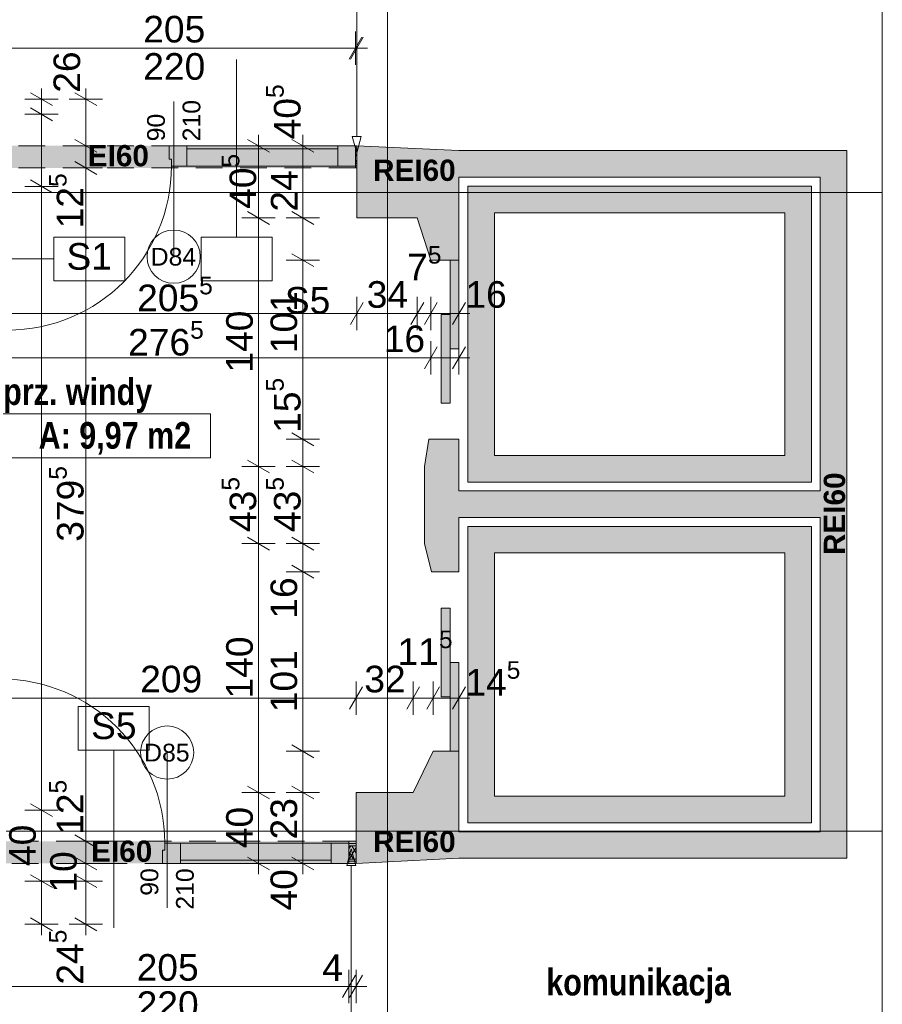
# Paper-space layout 'A-36 RZUT - PIĘTRO 6' of a CAD drawing. Header units: millimetres. Extents: x 0 to 800, y 0 to 500.
# Tile 12 of 17: x 448 to 545, y 167 to 278. Entities that reach past the tile are written whole.
import ezdxf
from ezdxf.xclip import XClip

# ---------------------------------------------------------------- set-up
doc = ezdxf.new("R2010")
doc.units = ezdxf.units.MM
doc.header["$MEASUREMENT"] = 0
doc.header["$XCLIPFRAME"] = 0
for name, pattern in [('ACAD_ISO03W100', [300, 120, -180]), ('DASHDOTX2', [1000, 500, -250, 0, -250]), ('Przer. długie kreski', [2.5, 1.5, -1]), ('PRZERYWANA_DU_A', [550, 350.0000000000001, -199.9999999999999])]:
    doc.linetypes.add(name, pattern=pattern)
for name, color, linetype, lineweight in [('0_Nr_pióra__2', 8, 'Continuous', 13), ('A_linie przekroju_Nr_pióra__1', 7, 'Continuous', 20), ('A_strefy_Nr_pióra__1', 7, 'Continuous', 20), ('A_winda_Nr_pióra__1', 7, 'Continuous', 20), ('A_wymiary_Nr_pióra__1', 7, 'Continuous', 20), ('A_wymiary_Nr_pióra__2', 8, 'Continuous', 13), ('A_ściany proj_Nr_pióra__1', 7, 'Continuous', 20), ('A_ściany_Nr_pióra__1', 7, 'Continuous', 20), ('Drzwi Archicad_Nr_pióra__1', 7, 'Continuous', 20), ('Drzwi Archicad_Nr_pióra__3', 252, 'Continuous', 13), ('Znaczniki drzwi Archicada_Nr_pióra__3', 252, 'Continuous', 13)]:
    doc.layers.add(name, color=color, linetype=linetype, lineweight=lineweight)
for name, color, linetype, lineweight, true_color in [('A_opis ścian_Nr_pióra__19', 7, 'Continuous', 5, 0x191919), ('A_opis_Nr_pióra__255', 7, 'Continuous', 15, 0x242424), ('A_osie_Nr_pióra__16', 7, 'Continuous', 5, 0x0f0f0f), ('A_ppoż proj_Nr_pióra__8', 7, 'Continuous', 13, 0x4c4c4c), ('A_ściany proj_Nr_pióra__21', 7, 'Continuous', 5, 0xb0b0b0)]:
    doc.layers.add(name, color=color, linetype=linetype, lineweight=lineweight, true_color=true_color)
for name, color, linetype in [('A_podrys', 7, 'Continuous'), ('A_ppoż', 7, 'Continuous'), ('A_winda', 7, 'Continuous'), ('A_ściany', 7, 'Continuous'), ('A_ściany proj', 7, 'Continuous')]:
    doc.layers.add(name, color=color, linetype=linetype)
doc.styles.add('STYL_AUTOMATYCZNY_1', font='arial.ttf')
doc.styles.add('STYL_AUTOMATYCZNY_3', font='arial.ttf')
doc.styles.add('STYL_AUTOMATYCZNY_4', font='arial.ttf')
doc.styles.add('STYL_AUTOMATYCZNY_5', font='arial.ttf')
doc.styles.add('STYL_AUTOMATYCZNY_6', font='ARIALN.TTF')
pattern_1 = [(0, (-3193.413088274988, -631.4009495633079), (0, 2), [0, -2])]
pattern_2 = [(60.00000000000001, (-3193.413088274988, -631.4009495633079), (-0.5196152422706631, 0.2999999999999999), []), (120, (-3193.413088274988, -631.4009495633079), (0.519615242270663, 0.3000000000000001), [])]

# ---------------------------------------------------------------- blocks, each defined once
blk = doc.blocks.new('Rysunek_1_1', base_point=(-3193.413088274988, -631.4009495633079))
at = {"layer": 'A_ppoż', "linetype": 'Continuous', "lineweight": 0, "true_color": 0x121212}
for points in [[(444.5922157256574, 263.9987939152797), (444.5922157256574, 261.4987939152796), (485.7295795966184, 261.4987939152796), (485.7295795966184, 263.9987939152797)], [(443.8495795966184, 183.1072903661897), (485.6495795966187, 183.1072903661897), (485.6495795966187, 185.6072903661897), (443.8495795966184, 185.6072903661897)]]:
    blk.add_hatch(color=250, dxfattribs=at).paths.add_polyline_path(points)
at = {"layer": 'A_winda', "linetype": 'Continuous', "lineweight": 0, "true_color": 0xfdfdfd}
h = blk.add_hatch(color=7, dxfattribs=at)
h.paths.add_polyline_path([(498.2495795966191, 259.448718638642), (498.2495795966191, 226.0997186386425), (536.9695795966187, 226.0997186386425), (536.9695795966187, 259.448718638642)])
h.paths.add_polyline_path([(533.9695795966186, 256.448718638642), (533.9695795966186, 229.0997186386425), (501.2495795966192, 229.0997186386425), (501.2495795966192, 256.448718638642)], flags=0)
for points in [[(496.2495798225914, 241.0954338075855), (497.2495798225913, 241.0954338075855), (497.2495798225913, 251.0954338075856), (496.2495798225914, 251.0954338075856)], [(495.249579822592, 234.976559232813), (496.2495798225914, 234.976559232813), (496.2495798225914, 244.9765592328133), (495.249579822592, 244.9765592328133)], [(495.249579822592, 211.8694646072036), (495.249579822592, 201.8694646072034), (496.2495798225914, 201.8694646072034), (496.2495798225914, 211.8694646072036)], [(496.2495798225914, 205.7505900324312), (496.2495798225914, 195.750590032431), (497.2495798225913, 195.750590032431), (497.2495798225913, 205.7505900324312)]]:
    blk.add_hatch(color=7, dxfattribs=at).paths.add_polyline_path(points)
h = blk.add_hatch(color=7, dxfattribs=at)
h.paths.add_polyline_path([(536.9695795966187, 221.0997186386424), (498.2495795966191, 221.0997186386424), (498.2495795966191, 187.684718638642), (536.9695795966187, 187.684718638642)])
h.paths.add_polyline_path([(533.9695795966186, 218.0997186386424), (533.9695795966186, 190.684718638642), (501.2495795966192, 190.684718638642), (501.2495795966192, 218.0997186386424)], flags=0)
at = {"layer": 'A_ściany', "linetype": 'Continuous', "lineweight": 0, "true_color": 0x000000}
for points in [[(485.7295793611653, 263.9987939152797), (485.7295793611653, 255.8587934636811), (492.5495794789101, 255.8587934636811), (494.0695798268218, 251.0954342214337), (497.2495792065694, 251.0954342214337), (497.2495804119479, 263.4487182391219)], [(540.9695795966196, 263.4487186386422), (497.2495798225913, 263.4487186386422), (497.2495798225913, 260.4487186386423), (540.9695795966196, 260.4487186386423)], [(540.9695795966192, 183.6847186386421), (540.9695795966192, 260.4487186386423), (537.969579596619, 260.4487186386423), (537.969579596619, 186.684718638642)], [(493.3679854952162, 227.855026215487), (493.3679854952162, 219.1550260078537), (494.1515317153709, 215.990591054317), (497.2495801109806, 215.990591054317), (497.2495793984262, 230.9259626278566), (493.8696843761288, 230.9259626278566), (493.8695796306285, 230.9154339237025)], [(497.2495798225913, 222.0997186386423), (537.969579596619, 222.0997186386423), (537.969579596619, 225.0997186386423), (497.2495798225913, 225.0997186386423)], [(485.6495795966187, 183.1072903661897), (497.2495801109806, 183.684718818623), (497.2495801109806, 195.750590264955), (494.3515307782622, 195.7505895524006), (492.0895794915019, 191.1072906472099), (485.6495795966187, 191.1072906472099)], [(497.2495798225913, 183.6847186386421), (540.9695795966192, 183.6847186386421), (537.969579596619, 186.684718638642), (497.2495798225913, 186.684718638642)]]:
    blk.add_hatch(color=18, dxfattribs=at).paths.add_polyline_path(points)
at = {"layer": 'A_ściany proj', "linetype": 'Continuous', "lineweight": 13}
h = blk.add_hatch(dxfattribs=at)
h.set_pattern_fill('gypsum_0001', color=8, style=0, pattern_type=2)
h.set_pattern_definition(pattern_1)
h.paths.add_polyline_path([(485.7295795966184, 263.9987937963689), (485.5922159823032, 263.9987937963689), (485.5922159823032, 263.748794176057), (485.7295795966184, 263.748794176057)])
h = blk.add_hatch(dxfattribs=at)
h.set_pattern_fill('gypsum_0001', color=8, style=0, pattern_type=2)
h.set_pattern_definition(pattern_1)
h.paths.add_polyline_path([(485.7295795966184, 263.748794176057), (485.5922159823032, 263.748794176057), (485.5922159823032, 263.49879394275), (485.7295795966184, 263.49879394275)])
h = blk.add_hatch(dxfattribs=at)
h.set_pattern_fill('batt_insulation_0001', color=8, style=0, pattern_type=2)
h.set_pattern_definition(pattern_2)
h.paths.add_polyline_path([(485.7295795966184, 263.49879394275), (485.5922159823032, 263.49879394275), (485.5922159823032, 261.9987937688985), (485.7295795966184, 261.9987937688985)])
h = blk.add_hatch(dxfattribs=at)
h.set_pattern_fill('gypsum_0001', color=8, style=0, pattern_type=2)
h.set_pattern_definition(pattern_1)
h.paths.add_polyline_path([(485.5922159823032, 261.9987937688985), (485.5922159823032, 261.7487941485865), (485.7295795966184, 261.7487941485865), (485.7295795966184, 261.9987937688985)])
h = blk.add_hatch(dxfattribs=at)
h.set_pattern_fill('gypsum_0001', color=8, style=0, pattern_type=2)
h.set_pattern_definition(pattern_1)
h.paths.add_polyline_path([(485.5922159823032, 261.4987939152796), (485.7295795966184, 261.4987939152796), (485.7295795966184, 261.7487941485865), (485.5922159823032, 261.7487941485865)])
h = blk.add_hatch(dxfattribs=at)
h.set_pattern_fill('gypsum_0001', color=8, style=0, pattern_type=2)
h.set_pattern_definition(pattern_1)
h.paths.add_polyline_path([(484.8495795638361, 185.6072902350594), (484.8495795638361, 185.3572904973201), (485.6495795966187, 185.3572904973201), (485.6495795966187, 185.6072902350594)])
h = blk.add_hatch(dxfattribs=at)
h.set_pattern_fill('gypsum_0001', color=8, style=0, pattern_type=2)
h.set_pattern_definition(pattern_1)
h.paths.add_polyline_path([(485.6495795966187, 185.3572904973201), (484.8495795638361, 185.3572904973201), (484.8495795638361, 185.1072901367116), (485.6495795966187, 185.1072901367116)])
h = blk.add_hatch(dxfattribs=at)
h.set_pattern_fill('batt_insulation_0001', color=8, style=0, pattern_type=2)
h.set_pattern_definition(pattern_2)
h.paths.add_polyline_path([(485.6495795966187, 185.1072901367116), (484.8495795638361, 185.1072901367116), (484.8495795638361, 183.6072904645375), (485.6495795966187, 183.6072904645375)])
h = blk.add_hatch(dxfattribs=at)
h.set_pattern_fill('gypsum_0001', color=8, style=0, pattern_type=2)
h.set_pattern_definition(pattern_1)
h.paths.add_polyline_path([(485.6495795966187, 183.6072904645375), (484.8495795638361, 183.6072904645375), (484.8495795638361, 183.357290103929), (485.6495795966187, 183.357290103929)])
h = blk.add_hatch(dxfattribs=at)
h.set_pattern_fill('gypsum_0001', color=8, style=0, pattern_type=2)
h.set_pattern_definition(pattern_1)
h.paths.add_polyline_path([(484.8495795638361, 183.1072903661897), (485.6495795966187, 183.1072903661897), (485.6495795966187, 183.357290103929), (484.8495795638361, 183.357290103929)])
at = {"layer": '0_Nr_pióra__2', "color": 8, "linetype": 'PRZERYWANA_DU_A', "lineweight": 13, "ltscale": 2, "flags": 128}
blk.add_lwpolyline([(544.9695795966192, 126.7487186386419), (544.9695795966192, 316.7487186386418)], dxfattribs=at)
at = {"layer": 'A_linie przekroju_Nr_pióra__1', "color": 7, "linetype": 'ACAD_ISO03W100', "lineweight": 20, "ltscale": 2}
blk.add_line((83.03712578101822, 202.4141219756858), (544.9695824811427, 202.4141219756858), dxfattribs=at)
at = {"layer": 'A_opis ścian_Nr_pióra__19', "color": 250, "linetype": 'Continuous', "lineweight": 5, "ltscale": 2, "true_color": 0x191919}
for p, q in [((472.1842323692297, 253.7143533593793), (472.1842323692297, 273.7143596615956)), ((459.5685905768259, 253.7143906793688), (451.5685880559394, 253.7143906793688)), ((451.5685880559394, 253.7143906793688), (451.5685880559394, 248.7641851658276)), ((459.5685905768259, 248.7641851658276), (459.5685905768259, 253.7143906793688)), ((476.1841365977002, 253.7143533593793), (468.1841340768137, 253.7143533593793)), ((468.1841340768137, 253.7143533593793), (468.1841340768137, 248.7643493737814)), ((476.1841365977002, 248.7643493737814), (476.1841365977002, 253.7143533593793)), ((451.5685880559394, 251.2392916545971), (431.5685892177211, 251.2392916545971)), ((451.5685880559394, 248.7641851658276), (459.5685905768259, 248.7641851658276)), ((468.1841340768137, 248.7643493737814), (476.1841365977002, 248.7643493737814)), ((462.3413613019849, 200.8106483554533), (454.3413662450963, 200.8106483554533)), ((454.3413662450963, 200.8106483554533), (454.3413662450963, 195.8606518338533)), ((462.3413613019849, 195.8606518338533), (462.3413613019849, 200.8106483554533)), ((454.3413662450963, 195.8606518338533), (462.3413613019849, 195.8606518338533)), ((458.3414645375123, 195.8606443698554), (458.3414645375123, 175.8606455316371))]:
    blk.add_line(p, q, dxfattribs=at)
at = {"layer": 'A_opis_Nr_pióra__255', "color": 250, "linetype": 'Continuous', "lineweight": 15, "ltscale": 2, "true_color": 0x242424}
for p, q in [((485.7295822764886, 265.0589434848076), (485.7295822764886, 292.2577518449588)), ((485.2295765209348, 265.0589434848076), (486.2295805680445, 265.0589434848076)), ((485.7295822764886, 263.1929216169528), (485.2295765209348, 265.0589434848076)), ((485.7295822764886, 263.1929216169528), (486.2295805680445, 265.0589434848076)), ((485.1106974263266, 184.7429971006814), (484.6106991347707, 182.8769677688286)), ((485.1106974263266, 184.7429971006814), (485.6106957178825, 182.8769677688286)), ((485.6106957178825, 182.8769677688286), (484.6106991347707, 182.8769677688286)), ((485.1106974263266, 182.8769677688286), (485.1106974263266, 146.3115660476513))]:
    blk.add_line(p, q, dxfattribs=at)
at = {"layer": 'A_osie_Nr_pióra__16', "color": 250, "linetype": 'DASHDOTX2', "lineweight": 5, "ltscale": 2, "true_color": 0x0f0f0f}
for p, q in [((489.1811289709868, 425.6646741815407), (489.1811289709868, 126.748717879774)), ((544.9695777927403, 258.7487136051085), (96.57179472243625, 258.7487136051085)), ((544.9695777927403, 186.7487257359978), (96.57179472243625, 186.7487257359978))]:
    blk.add_line(p, q, dxfattribs=at)
at = {"layer": 'A_strefy_Nr_pióra__1', "color": 7, "linetype": 'Continuous', "lineweight": 20, "ltscale": 2}
for p, q in [((445.8683179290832, 233.783918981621), (469.2417154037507, 233.783918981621)), ((469.2417154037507, 233.783918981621), (469.2417154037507, 228.842744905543)), ((445.8683179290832, 228.842744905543), (469.2417154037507, 228.842744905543))]:
    blk.add_line(p, q, dxfattribs=at)
at = {"layer": 'A_winda_Nr_pióra__1', "color": 7, "linetype": 'PRZERYWANA_DU_A', "lineweight": 20, "ltscale": 2, "flags": 128}
for points in [[(498.2495795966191, 259.448718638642), (536.9695795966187, 259.448718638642), (536.9695795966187, 226.0997186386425), (498.2495795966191, 226.0997186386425)], [(533.9695795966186, 256.448718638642), (533.9695795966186, 229.0997186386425), (501.2495795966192, 229.0997186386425), (501.2495795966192, 256.448718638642)], [(536.9695795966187, 221.0997186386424), (498.2495795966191, 221.0997186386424), (498.2495795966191, 187.684718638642), (536.9695795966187, 187.684718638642)], [(533.9695795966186, 218.0997186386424), (533.9695795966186, 190.684718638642), (501.2495795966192, 190.684718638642), (501.2495795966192, 218.0997186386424)]]:
    blk.add_lwpolyline(points, close=True, dxfattribs=at)
at = {"layer": 'A_winda_Nr_pióra__1', "color": 7, "linetype": 'Continuous', "lineweight": 20, "ltscale": 2, "flags": 128}
for points in [[(496.2495798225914, 241.0954338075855), (496.2495798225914, 251.0954338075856), (497.2495798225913, 251.0954338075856), (497.2495798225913, 241.0954338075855)], [(495.249579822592, 234.976559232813), (495.249579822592, 244.9765592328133), (496.2495798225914, 244.9765592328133), (496.2495798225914, 234.976559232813)], [(495.249579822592, 211.8694646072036), (495.249579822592, 201.8694646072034), (496.2495798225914, 201.8694646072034), (496.2495798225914, 211.8694646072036)], [(496.2495798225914, 205.7505900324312), (496.2495798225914, 195.750590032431), (497.2495798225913, 195.750590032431), (497.2495798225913, 205.7505900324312)]]:
    blk.add_lwpolyline(points, close=True, dxfattribs=at)
at = {"layer": 'A_wymiary_Nr_pióra__1', "color": 7, "linetype": 'Continuous', "lineweight": 20, "ltscale": 2}
for p, q in [((484.8705283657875, 273.7487910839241), (486.3139013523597, 276.2487974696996)), ((486.4512687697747, 276.2487974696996), (485.0078957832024, 273.7487910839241)), ((451.4395803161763, 268.5270303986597), (448.9395813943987, 269.970403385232)), ((456.4395781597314, 268.5270303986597), (453.9395792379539, 269.970403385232)), ((448.9395813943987, 268.2662681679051), (451.4395803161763, 266.8228951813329)), ((453.9395792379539, 264.720481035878), (456.4395781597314, 263.2771080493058)), ((475.8995866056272, 263.2771080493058), (473.3995876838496, 264.720481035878)), ((480.8995844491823, 263.2771080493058), (478.3995855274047, 264.720481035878)), ((453.9395792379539, 262.2204821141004), (456.4395781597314, 260.7771091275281)), ((448.9395813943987, 260.1462669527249), (451.4395803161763, 258.7028939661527)), ((473.3995876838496, 256.5804837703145), (475.8995866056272, 255.1371033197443)), ((478.3995855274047, 256.5804837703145), (480.8995844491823, 255.1371033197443)), ((478.3995855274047, 251.8171245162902), (480.8995844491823, 250.37374406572)), ((486.4512687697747, 246.345431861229), (485.0078957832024, 243.8454329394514)), ((493.271265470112, 246.345431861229), (491.8278924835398, 243.8454329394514)), ((494.791263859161, 246.345431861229), (493.3478908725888, 243.8454329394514)), ((496.5278898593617, 243.8454329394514), (497.9712703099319, 246.345431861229)), ((494.791263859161, 241.3454340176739), (493.3478908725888, 238.8454350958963)), ((496.5278898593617, 238.8454350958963), (497.9712703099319, 241.3454340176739)), ((478.3995855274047, 231.6371239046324), (480.8995844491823, 230.1937434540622)), ((473.3995876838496, 228.5767130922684), (475.8995866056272, 227.1333401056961)), ((478.3995855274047, 228.5767130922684), (480.8995844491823, 227.1333401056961)), ((473.3995876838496, 219.8767144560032), (475.8995866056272, 218.4333414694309)), ((478.3995855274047, 219.8767144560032), (480.8995844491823, 218.4333414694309)), ((478.3995855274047, 216.7122779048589), (480.8995844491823, 215.2689049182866)), ((486.3712696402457, 203.0005928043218), (484.9278891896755, 200.5005938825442)), ((492.8112667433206, 203.0005928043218), (491.3678937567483, 200.5005938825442)), ((495.0732163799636, 203.0005928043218), (493.6298433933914, 200.5005938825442)), ((496.5278898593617, 200.5005938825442), (497.9712703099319, 203.0005928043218)), ((478.3995855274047, 196.4722742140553), (480.8995844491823, 195.028901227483)), ((473.3995876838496, 191.8289808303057), (475.8995866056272, 190.3856003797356)), ((478.3995855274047, 191.8289808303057), (480.8995844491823, 190.3856003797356)), ((448.9395813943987, 189.8262707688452), (451.4395803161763, 188.3828977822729)), ((453.9395792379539, 186.3289772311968), (456.4395781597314, 184.8856042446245)), ((453.9395792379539, 183.8289783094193), (456.4395781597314, 182.385605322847)), ((473.3995876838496, 183.8289783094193), (475.8995866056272, 182.385605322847)), ((478.3995855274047, 183.8289783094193), (480.8995844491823, 182.385605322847)), ((448.9395813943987, 181.8262682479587), (451.4395803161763, 180.3828952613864)), ((453.9395792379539, 181.8262682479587), (456.4395781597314, 180.3828952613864)), ((448.9395813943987, 176.970407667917), (451.4395803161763, 175.5270346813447)), ((453.9395792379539, 176.970407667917), (456.4395781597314, 175.5270346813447)), ((484.1278904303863, 167.9987269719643), (485.5712634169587, 170.4987258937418)), ((486.3712696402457, 170.4987258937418), (484.9278891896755, 167.9987269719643))]:
    blk.add_line(p, q, dxfattribs=at)
at = {"layer": 'A_wymiary_Nr_pióra__2', "color": 8, "linetype": 'Continuous', "lineweight": 13, "ltscale": 2}
for p, q in [((485.5922148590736, 273.1237932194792), (485.5922148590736, 276.8737953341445)), ((485.7295822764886, 273.1237932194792), (485.7295822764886, 276.8737953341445)), ((444.5922131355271, 274.9987942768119), (485.5922148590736, 274.9987942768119)), ((485.5922148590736, 274.9987942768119), (485.7295822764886, 274.9987942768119)), ((485.7295822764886, 274.9987942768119), (486.9520806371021, 274.9987942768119)), ((450.1895771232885, 269.2487168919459), (450.1895771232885, 270.4712152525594)), ((455.1895824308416, 269.2487168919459), (455.1895824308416, 270.4712152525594)), ((452.0645781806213, 269.2487168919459), (448.3145760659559, 269.2487168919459)), ((450.1895771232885, 267.5445816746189), (450.1895771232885, 269.2487168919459)), ((457.0645760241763, 269.2487168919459), (453.3145813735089, 269.2487168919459)), ((455.1895824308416, 263.9987945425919), (455.1895824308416, 269.2487168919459)), ((452.0645781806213, 267.5445816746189), (448.3145760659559, 267.5445816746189)), ((450.1895771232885, 259.4245804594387), (450.1895771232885, 267.5445816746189)), ((474.6495834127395, 263.9987945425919), (474.6495834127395, 265.2212929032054)), ((479.6495812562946, 263.9987945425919), (479.6495812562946, 265.2212929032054)), ((457.0645760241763, 263.9987945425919), (453.3145813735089, 263.9987945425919)), ((455.1895824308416, 261.4987956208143), (455.1895824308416, 263.9987945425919)), ((476.5245844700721, 263.9987945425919), (472.7745823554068, 263.9987945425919)), ((474.6495834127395, 255.8587972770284), (474.6495834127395, 263.9987945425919)), ((481.5245823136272, 263.9987945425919), (477.7745876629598, 263.9987945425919)), ((479.6495812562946, 255.8587972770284), (479.6495812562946, 263.9987945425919)), ((457.0645760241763, 261.4987956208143), (453.3145813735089, 261.4987956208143)), ((455.1895824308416, 185.6072907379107), (455.1895824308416, 261.4987956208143)), ((452.0645781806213, 259.4245804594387), (448.3145760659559, 259.4245804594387)), ((450.1895771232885, 189.104584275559), (450.1895771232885, 259.4245804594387)), ((476.5245844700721, 255.8587972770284), (472.7745823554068, 255.8587972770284)), ((474.6495834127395, 227.8550265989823), (474.6495834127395, 255.8587972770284)), ((481.5245823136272, 255.8587972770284), (477.7745876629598, 255.8587972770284)), ((479.6495812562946, 251.0954305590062), (479.6495812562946, 255.8587972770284)), ((481.5245823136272, 251.0954305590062), (477.7745876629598, 251.0954305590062)), ((479.6495812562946, 230.9154374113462), (479.6495812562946, 251.0954305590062)), ((485.7295822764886, 243.2204350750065), (485.7295822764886, 246.9704371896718)), ((492.5495789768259, 243.2204350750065), (492.5495789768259, 246.9704371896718)), ((494.0695773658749, 243.2204350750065), (494.0695773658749, 246.9704371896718)), ((497.2495763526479, 243.2204350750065), (497.2495763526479, 246.9704371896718)), ((444.5895783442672, 245.0954361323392), (485.7295822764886, 245.0954361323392)), ((485.7295822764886, 245.0954361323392), (492.5495789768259, 245.0954361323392)), ((492.5495789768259, 245.0954361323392), (494.0695773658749, 245.0954361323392)), ((494.0695773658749, 245.0954361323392), (497.2495763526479, 245.0954361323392)), ((497.2495763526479, 245.0954361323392), (498.4720821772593, 245.0954361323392)), ((494.0695773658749, 238.2204372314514), (494.0695773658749, 241.9704318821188)), ((497.2495763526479, 238.2204372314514), (497.2495763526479, 241.9704318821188)), ((438.789581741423, 240.0954308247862), (494.0695773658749, 240.0954308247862)), ((494.0695773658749, 240.0954308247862), (497.2495763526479, 240.0954308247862)), ((497.2495763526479, 240.0954308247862), (498.4720821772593, 240.0954308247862)), ((481.5245823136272, 230.9154374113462), (477.7745876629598, 230.9154374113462)), ((479.6495812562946, 227.8550265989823), (479.6495812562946, 230.9154374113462)), ((476.5245844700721, 227.8550265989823), (472.7745823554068, 227.8550265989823)), ((474.6495834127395, 219.155027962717), (474.6495834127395, 227.8550265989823)), ((481.5245823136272, 227.8550265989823), (477.7745876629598, 227.8550265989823)), ((479.6495812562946, 219.155027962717), (479.6495812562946, 227.8550265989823)), ((476.5245844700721, 219.155027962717), (472.7745823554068, 219.155027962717)), ((474.6495834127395, 191.1072868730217), (474.6495834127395, 219.155027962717)), ((481.5245823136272, 219.155027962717), (477.7745876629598, 219.155027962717)), ((479.6495812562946, 215.9905914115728), (479.6495812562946, 219.155027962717)), ((481.5245823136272, 215.9905914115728), (477.7745876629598, 215.9905914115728)), ((479.6495812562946, 195.7505877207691), (479.6495812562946, 215.9905914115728)), ((485.6495831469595, 199.8755885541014), (485.6495831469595, 203.6255906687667)), ((492.0895802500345, 199.8755885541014), (492.0895802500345, 203.6255906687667)), ((494.3515298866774, 199.8755885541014), (494.3515298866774, 203.6255906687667)), ((497.2495763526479, 199.8755885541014), (497.2495763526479, 203.6255906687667)), ((443.8495826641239, 201.750589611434), (485.6495831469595, 201.750589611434)), ((485.6495831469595, 201.750589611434), (492.0895802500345, 201.750589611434)), ((492.0895802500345, 201.750589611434), (494.3515298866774, 201.750589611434)), ((494.3515298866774, 201.750589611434), (497.2495763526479, 201.750589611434)), ((497.2495763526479, 201.750589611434), (498.4720821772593, 201.750589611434)), ((481.5245823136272, 195.7505877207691), (477.7745876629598, 195.7505877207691)), ((479.6495812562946, 191.1072868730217), (479.6495812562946, 195.7505877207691)), ((476.5245844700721, 191.1072868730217), (472.7745823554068, 191.1072868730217)), ((474.6495834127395, 183.1072918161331), (474.6495834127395, 191.1072868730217)), ((481.5245823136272, 191.1072868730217), (477.7745876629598, 191.1072868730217)), ((479.6495812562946, 183.1072918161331), (479.6495812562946, 191.1072868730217)), ((452.0645781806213, 189.104584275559), (448.3145760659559, 189.104584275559)), ((450.1895771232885, 181.1045817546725), (450.1895771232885, 189.104584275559)), ((457.0645760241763, 185.6072907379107), (453.3145813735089, 185.6072907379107)), ((455.1895824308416, 183.1072918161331), (455.1895824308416, 185.6072907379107)), ((457.0645760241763, 183.1072918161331), (453.3145813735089, 183.1072918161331)), ((455.1895824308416, 181.1045817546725), (455.1895824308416, 183.1072918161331)), ((476.5245844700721, 183.1072918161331), (472.7745823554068, 183.1072918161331)), ((474.6495834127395, 181.8847934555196), (474.6495834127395, 183.1072918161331)), ((481.5245823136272, 183.1072918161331), (477.7745876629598, 183.1072918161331)), ((479.6495812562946, 181.8847934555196), (479.6495812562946, 183.1072918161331)), ((452.0645781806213, 181.1045817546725), (448.3145760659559, 181.1045817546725)), ((450.1895771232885, 176.2487211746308), (450.1895771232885, 181.1045817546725)), ((457.0645760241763, 181.1045817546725), (453.3145813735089, 181.1045817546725)), ((455.1895824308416, 176.2487211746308), (455.1895824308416, 181.1045817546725)), ((452.0645781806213, 176.2487211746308), (448.3145760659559, 176.2487211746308)), ((450.1895771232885, 175.0262228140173), (450.1895771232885, 176.2487211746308)), ((457.0645760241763, 176.2487211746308), (453.3145813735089, 176.2487211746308)), ((455.1895824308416, 175.0262228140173), (455.1895824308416, 176.2487211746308)), ((484.8495769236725, 167.3737216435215), (484.8495769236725, 171.1237237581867)), ((485.6495831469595, 167.3737216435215), (485.6495831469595, 171.1237237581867)), ((443.8495826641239, 169.2487227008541), (484.8495769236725, 169.2487227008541)), ((484.8495769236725, 169.2487227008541), (485.6495831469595, 169.2487227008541)), ((485.6495831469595, 169.2487227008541), (486.872081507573, 169.2487227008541))]:
    blk.add_line(p, q, dxfattribs=at)
at = {"layer": 'A_ściany proj_Nr_pióra__1', "color": 7, "linetype": 'Continuous', "lineweight": 20, "ltscale": 2, "flags": 128}
for points in [[(485.7295795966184, 263.9987939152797), (485.5922159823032, 263.9987939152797)], [(485.5922159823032, 261.4987939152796), (485.7295795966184, 261.4987939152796)], [(485.6495795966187, 185.6072903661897), (484.8495795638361, 185.6072903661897)], [(484.8495795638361, 183.1072903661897), (485.6495795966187, 183.1072903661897)]]:
    blk.add_lwpolyline(points, dxfattribs=at)
at = {"layer": 'A_ściany proj_Nr_pióra__21', "color": 253, "linetype": 'Continuous', "lineweight": 5, "ltscale": 2, "true_color": 0xb0b0b0}
for p, q in [((485.5922148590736, 263.9987945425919), (485.5922148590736, 263.7487953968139)), ((485.7295822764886, 263.7487953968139), (485.5922148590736, 263.7487953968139)), ((485.5922148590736, 263.7487953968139), (485.5922148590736, 263.498796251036)), ((485.7295822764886, 263.498796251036), (485.5922148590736, 263.498796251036)), ((485.5922148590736, 263.498796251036), (485.5922148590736, 261.9987939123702)), ((485.5922148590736, 261.9987939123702), (485.7295822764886, 261.9987939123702)), ((485.5922148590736, 261.9987939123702), (485.5922148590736, 261.7487947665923)), ((485.5922148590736, 261.7487947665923), (485.7295822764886, 261.7487947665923)), ((485.5922148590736, 261.7487947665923), (485.5922148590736, 261.6987934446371)), ((485.5922148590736, 261.6987934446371), (485.5922148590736, 261.4987956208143)), ((484.8495769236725, 185.4072929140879), (484.8495769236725, 185.6072907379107)), ((484.8495769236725, 185.3572915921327), (484.8495769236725, 185.4072929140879)), ((485.6495831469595, 185.3572915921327), (484.8495769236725, 185.3572915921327)), ((484.8495769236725, 185.1072924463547), (484.8495769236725, 185.3572915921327)), ((485.6495831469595, 185.1072924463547), (484.8495769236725, 185.1072924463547)), ((484.8495769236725, 183.6072901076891), (484.8495769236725, 185.1072924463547)), ((484.8495769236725, 183.6072901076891), (485.6495831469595, 183.6072901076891)), ((484.8495769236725, 183.3572909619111), (484.8495769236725, 183.6072901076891)), ((484.8495769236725, 183.3572909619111), (485.6495831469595, 183.3572909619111)), ((484.8495769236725, 183.1072918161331), (484.8495769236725, 183.3572909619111))]:
    blk.add_line(p, q, dxfattribs=at)
at = {"layer": 'A_ściany proj_Nr_pióra__21', "color": 253, "linetype": 'Continuous', "lineweight": 5, "ltscale": 2, "true_color": 0xb0b0b0, "flags": 128}
for points in [[(485.7295795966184, 263.9987939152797), (485.7295795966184, 263.7487939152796)], [(485.7295795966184, 263.7487939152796), (485.7295795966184, 263.4987939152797)], [(485.7295795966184, 263.4987939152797), (485.7295795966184, 261.9987939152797)], [(485.7295795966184, 261.9987939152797), (485.7295795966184, 261.7487939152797)], [(485.7295795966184, 261.7487939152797), (485.7295795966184, 261.4987939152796)], [(485.6495795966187, 185.3572903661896), (485.6495795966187, 185.6072903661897)], [(485.6495795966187, 185.1072903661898), (485.6495795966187, 185.3572903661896)], [(485.6495795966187, 183.6072903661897), (485.6495795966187, 185.1072903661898)], [(485.6495795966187, 183.3572903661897), (485.6495795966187, 183.6072903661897)], [(485.6495795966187, 183.1072903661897), (485.6495795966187, 183.3572903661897)]]:
    blk.add_lwpolyline(points, dxfattribs=at)
at = {"layer": 'A_ściany_Nr_pióra__1', "color": 7, "linetype": 'Continuous', "lineweight": 20, "ltscale": 2}
for p, q in [((497.2495763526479, 251.0954305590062), (494.0695773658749, 251.0954305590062)), ((493.8696840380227, 230.9259616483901), (497.2495763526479, 230.9259616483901)), ((497.2495838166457, 215.9905914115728), (494.1515320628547, 215.9905914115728)), ((494.3515298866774, 195.7505877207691), (497.2495838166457, 195.7505877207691))]:
    blk.add_line(p, q, dxfattribs=at)
at = {"layer": 'A_ściany_Nr_pióra__1', "color": 7, "linetype": 'Continuous', "lineweight": 20, "ltscale": 2, "flags": 128}
for points in [[(497.2495798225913, 263.4487184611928), (485.7295795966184, 263.9987939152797)], [(485.7295795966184, 263.9987939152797), (485.7295795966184, 255.8587939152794)], [(540.9695795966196, 263.4487186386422), (497.2495798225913, 263.4487186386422)], [(540.9695795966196, 260.4487186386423), (540.9695795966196, 263.4487186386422)], [(497.2495798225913, 260.4487186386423), (537.969579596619, 260.4487186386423)], [(497.2495798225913, 251.095434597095), (497.2495798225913, 260.4487186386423)], [(537.969579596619, 260.4487186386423), (537.969579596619, 225.0997186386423)], [(540.9695795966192, 183.6847186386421), (540.9695795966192, 260.4487186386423)], [(485.7295795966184, 255.8587939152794), (492.5495795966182, 255.8587939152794)], [(492.5495795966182, 255.8587939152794), (494.0695795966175, 251.0954337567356)], [(493.8695795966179, 230.9154337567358), (493.3679854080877, 227.8550260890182)], [(493.8696839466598, 230.9259626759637), (493.8695795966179, 230.9154337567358)], [(497.2495798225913, 225.0997186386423), (497.2495798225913, 230.9259626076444)], [(493.3679854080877, 227.8550260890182), (493.3679854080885, 219.1550260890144)], [(537.969579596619, 225.0997186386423), (497.2495798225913, 225.0997186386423)], [(497.2495798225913, 222.0997186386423), (537.969579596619, 222.0997186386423)], [(497.2495798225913, 215.9905907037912), (497.2495798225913, 222.0997186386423)], [(537.969579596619, 222.0997186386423), (537.969579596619, 186.684718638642)], [(493.3679854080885, 219.1550260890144), (494.1515314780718, 215.990590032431)], [(494.3515314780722, 195.750590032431), (492.0895795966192, 191.1072903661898)], [(497.2495798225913, 186.684718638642), (497.2495798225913, 195.750590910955)], [(492.0895795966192, 191.1072903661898), (485.6495795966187, 191.1072903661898)], [(485.6495795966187, 191.1072903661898), (485.6495795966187, 183.1072903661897)], [(537.969579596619, 186.684718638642), (497.2495798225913, 186.684718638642)], [(485.6495795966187, 183.1072903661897), (497.2495798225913, 183.6847181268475)], [(497.2495798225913, 183.6847186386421), (540.9695795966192, 183.6847186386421)]]:
    blk.add_lwpolyline(points, dxfattribs=at)
at = {"layer": 'Drzwi Archicad_Nr_pióra__1', "color": 7, "linetype": 'Continuous', "lineweight": 20, "ltscale": 2}
for p, q in [((497.2495763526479, 251.0954305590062), (494.0695773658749, 251.0954305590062)), ((493.8696840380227, 230.9259616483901), (497.2495763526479, 230.9259616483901)), ((497.2495838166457, 215.9905914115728), (494.1515320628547, 215.9905914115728)), ((494.3515298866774, 195.7505877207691), (497.2495838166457, 195.7505877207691))]:
    blk.add_line(p, q, dxfattribs=at)
at = {"layer": 'Drzwi Archicad_Nr_pióra__3', "color": 252, "linetype": 'Przer. długie kreski', "lineweight": 13, "ltscale": 2}
for p, q in [((485.5922148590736, 263.9987945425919), (444.5922131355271, 263.9987945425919)), ((485.5922148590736, 261.4987956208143), (444.5922131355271, 261.4987956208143)), ((484.8495769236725, 185.6072907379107), (443.8495826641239, 185.6072907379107)), ((484.8495769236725, 183.1072918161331), (443.8495826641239, 183.1072918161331))]:
    blk.add_line(p, q, dxfattribs=at)
at = {"layer": 'Drzwi Archicad_Nr_pióra__3', "color": 252, "linetype": 'Continuous', "lineweight": 13, "ltscale": 2}
for p, q in [((464.5922194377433, 263.9987945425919), (464.5922194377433, 262.4987922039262)), ((466.5922126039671, 263.9987945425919), (464.5922194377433, 263.9987945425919)), ((466.5922126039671, 261.6987934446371), (466.5922126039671, 263.9987945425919)), ((466.5922126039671, 263.9987945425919), (483.592214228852, 263.9987945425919)), ((466.5922126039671, 261.6987934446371), (466.5922126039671, 263.9987945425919)), ((483.592214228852, 263.638790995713), (466.5922126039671, 263.638790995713)), ((485.5922148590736, 263.9987945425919), (483.592214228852, 263.9987945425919)), ((483.592214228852, 263.9987945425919), (483.592214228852, 261.6987934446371)), ((483.592214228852, 263.9987945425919), (483.592214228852, 261.6987934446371)), ((485.5922148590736, 261.6987934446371), (485.5922148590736, 263.9987945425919)), ((485.5922148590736, 263.9987945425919), (485.5922148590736, 263.7487953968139)), ((485.5922148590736, 263.9987945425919), (485.5922148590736, 263.7487953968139)), ((485.5922148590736, 263.7487953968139), (485.5922148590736, 263.498796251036)), ((485.5922148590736, 263.7487953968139), (485.5922148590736, 263.498796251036)), ((485.5922148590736, 263.498796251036), (485.5922148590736, 261.9987939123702)), ((485.5922148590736, 263.498796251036), (485.5922148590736, 261.9987939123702)), ((464.5922194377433, 262.4987922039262), (464.8322168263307, 262.4987922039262)), ((464.8322168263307, 262.4987922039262), (464.8322168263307, 261.6987934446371)), ((485.5922148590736, 261.9987939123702), (485.5922148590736, 261.7487947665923)), ((485.5922148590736, 261.9987939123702), (485.5922148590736, 261.7487947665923)), ((464.8322168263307, 261.6987934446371), (466.5922126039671, 261.6987934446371)), ((483.592214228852, 261.6987934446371), (466.5922126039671, 261.6987934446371)), ((466.5922126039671, 261.6987934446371), (483.592214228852, 261.6987934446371)), ((483.592214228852, 261.6987934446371), (485.5922148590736, 261.6987934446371)), ((485.5922148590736, 261.7487947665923), (485.5922148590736, 261.6987934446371)), ((485.5922148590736, 261.7487947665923), (485.5922148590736, 261.6987934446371)), ((485.5922148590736, 261.6987934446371), (485.5922148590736, 261.4987956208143)), ((464.0895788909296, 184.6072866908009), (464.0895788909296, 185.4072929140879)), ((464.0895788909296, 185.4072929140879), (465.8495821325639, 185.4072929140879)), ((465.8495821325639, 185.4072929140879), (465.8495821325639, 183.1072918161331)), ((482.8495762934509, 185.4072929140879), (465.8495821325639, 185.4072929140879)), ((465.8495821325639, 185.4072929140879), (465.8495821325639, 183.1072918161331)), ((465.8495821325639, 185.4072929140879), (482.8495762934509, 185.4072929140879)), ((482.8495762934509, 183.1072918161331), (482.8495762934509, 185.4072929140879)), ((482.8495762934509, 185.4072929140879), (484.8495769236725, 185.4072929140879)), ((482.8495762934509, 183.1072918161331), (482.8495762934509, 185.4072929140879)), ((484.8495769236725, 185.4072929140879), (484.8495769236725, 185.6072907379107)), ((484.8495769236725, 185.4072929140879), (484.8495769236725, 183.1072918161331)), ((484.8495769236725, 185.3572915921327), (484.8495769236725, 185.4072929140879)), ((484.8495769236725, 185.3572915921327), (484.8495769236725, 185.4072929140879)), ((484.8495769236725, 185.1072924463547), (484.8495769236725, 185.3572915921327)), ((484.8495769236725, 185.1072924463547), (484.8495769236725, 185.3572915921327)), ((463.8495815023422, 183.1072918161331), (463.8495815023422, 184.6072866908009)), ((463.8495815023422, 184.6072866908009), (464.0895788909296, 184.6072866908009)), ((484.8495769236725, 183.6072901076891), (484.8495769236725, 185.1072924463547)), ((484.8495769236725, 183.6072901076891), (484.8495769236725, 185.1072924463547)), ((482.8495762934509, 183.4672878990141), (465.8495821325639, 183.4672878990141)), ((484.8495769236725, 183.3572909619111), (484.8495769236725, 183.6072901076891)), ((484.8495769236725, 183.3572909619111), (484.8495769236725, 183.6072901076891)), ((484.8495769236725, 183.1072918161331), (484.8495769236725, 183.3572909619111)), ((484.8495769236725, 183.1072918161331), (484.8495769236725, 183.3572909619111)), ((465.8495821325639, 183.1072918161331), (463.8495815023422, 183.1072918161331)), ((465.8495821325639, 183.1072918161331), (482.8495762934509, 183.1072918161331)), ((484.8495769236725, 183.1072918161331), (482.8495762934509, 183.1072918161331))]:
    blk.add_line(p, q, dxfattribs=at)
for centre, start, end in [((446.3522157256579, 261.6987939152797), 270, 0), ((445.6095795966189, 185.4072903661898), 0, 90)]:
    blk.add_arc(centre, 18.48000000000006, start, end, dxfattribs=at)
at = {"layer": 'Znaczniki drzwi Archicada_Nr_pióra__3', "color": 252, "linetype": 'Continuous', "lineweight": 13, "ltscale": 2}
for p, q in [((465.0922177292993, 251.4987924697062), (465.0922177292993, 268.998792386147)), ((464.3495797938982, 195.6072938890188), (464.3495797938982, 178.107293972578))]:
    blk.add_line(p, q, dxfattribs=at)
at = {"layer": 'Znaczniki drzwi Archicada_Nr_pióra__3', "color": 252, "linetype": 'Continuous', "lineweight": 13, "ltscale": 2, "flags": 128}
for points in [[(462.0922157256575, 251.4987939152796, 0.9999999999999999), (468.0922157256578, 251.4987939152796, 0.9999999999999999)], [(467.3495795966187, 195.6072903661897, 0.9999999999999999), (461.3495795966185, 195.6072903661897, 0.9999999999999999)]]:
    blk.add_lwpolyline(points, format="xyb", close=True, dxfattribs=at)
at = {"layer": 'A_opis ścian_Nr_pióra__19', "color": 250, "linetype": 'Continuous', "lineweight": 5, "true_color": 0x191919, "char_height": 3, "attachment_point": 2, "style": 'STYL_AUTOMATYCZNY_1'}
for s, insert in [('\\A1;{\\pqc;\\fArial|b0|i0|c238|p0;\\W1.000000;S1}', (455.5685881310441, 253.0286735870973)), ('\\A1;{\\pqc;\\fArial|b0|i0|c238|p0;\\W1.000000;S5}', (480.1841337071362, 248.0786387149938)), ('\\A1;{\\pqc;\\fArial|b0|i0|c238|p0;\\W1.000000;S5}', (458.3413631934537, 200.1249372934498))]:
    blk.add_mtext(s, dxfattribs=dict(at, insert=insert))
at = {"layer": 'A_ppoż proj_Nr_pióra__8', "color": 251, "linetype": 'Continuous', "lineweight": 13, "true_color": 0x4c4c4c, "char_height": 2.399999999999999, "attachment_point": 5, "style": 'STYL_AUTOMATYCZNY_3'}
for s, insert in [('\\A1;{\\pqc;\\fArial|b1|i0|c238|p0;\\W1.000000;EI60}', (458.8523042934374, 262.8659331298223)), ('\\A1;{\\pqc;\\fArial|b1|i0|c238|p0;\\W1.000000;REI60}', (492.2221930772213, 261.2208694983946)), ('\\A1;{\\pqc;\\fArial|b1|i0|c238|p0;\\W1.000000;REI60}', (492.2221930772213, 185.5689531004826)), ('\\A1;{\\pqc;\\fArial|b1|i0|c238|p0;\\W1.000000;EI60}', (459.2285811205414, 184.4744295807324))]:
    blk.add_mtext(s, dxfattribs=dict(at, insert=insert))
at = {"layer": 'A_ppoż proj_Nr_pióra__8', "color": 251, "linetype": 'Continuous', "lineweight": 13, "true_color": 0x4c4c4c, "insert": (539.5885374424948, 222.5206730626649), "char_height": 2.399999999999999, "attachment_point": 5, "rotation": 90, "style": 'STYL_AUTOMATYCZNY_3'}
blk.add_mtext('\\A1;{\\pqc;\\fArial|b1|i0|c238|p0;\\W1.000000;REI60}', dxfattribs=at)
at = {"layer": 'A_strefy_Nr_pióra__1', "color": 7, "linetype": 'Continuous', "lineweight": 20, "char_height": 3, "attachment_point": 1, "style": 'STYL_AUTOMATYCZNY_6'}
for s, insert in [('\\A1;{\\pql;\\fArial Narrow|b1|i0|c238|p0;\\W1.000000;prz. windy}', (445.8683143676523, 237.7862168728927)), ('\\A1;{\\pql;\\fArial Narrow|b1|i0|c238|p0;\\W1.000000;A: 9,97 m2}', (449.8683143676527, 232.8553807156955)), ('\\A1;{\\pql;\\fArial Narrow|b1|i0|c238|p0;\\W1.000000;komunikacja}', (507.0900677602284, 171.2276014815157))]:
    blk.add_mtext(s, dxfattribs=dict(at, insert=insert))
at = {"layer": 'A_wymiary_Nr_pióra__1', "color": 7, "linetype": 'Continuous', "lineweight": 20, "char_height": 3, "attachment_point": 7, "style": 'STYL_AUTOMATYCZNY_5'}
for s, insert, width in [('\\A1;{\\pql;\\fArial|b0|i0|c238|p0;\\W1.000000;205}', (461.6599606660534, 275.5987939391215), 6.86451), ('\\A1;{\\pql;\\fArial|b0|i0|c238|p0;\\W1.000000;220}', (461.6599606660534, 271.3987937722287), 6.86451), ('\\A1;{\\pql;\\fArial|b0|i0|c238|p0;\\W1.000000;34}', (486.851404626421, 245.695434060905), 4.57635), ('\\A1;{\\pql;\\fArial|b0|i0|c238|p0;\\W1.000000;16}', (497.9720799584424, 245.695434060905), 4.57635), ('\\A1;{\\pql;\\fArial|b0|i0|c238|p0;\\W1.000000;16}', (488.7707295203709, 240.695434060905), 4.57635), ('\\A1;{\\pql;\\fArial|b0|i0|c238|p0;\\W1.000000;209}', (461.3173245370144, 202.3505902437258), 6.86451), ('\\A1;{\\pql;\\fArial|b0|i0|c238|p0;\\W1.000000;32}', (486.5814046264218, 202.3505902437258), 4.57635), ('\\A1;{\\pql;\\fArial|b0|i0|c238|p0;\\W1.000000;205}', (460.9173245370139, 169.8487233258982), 6.86451), ('\\A1;{\\pql;\\fArial|b0|i0|c238|p0;\\W1.000000;4}', (481.8389076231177, 169.8487233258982), 2.288172), ('\\A1;{\\pql;\\fArial|b0|i0|c238|p0;\\W1.000000;220}', (460.9173245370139, 165.6487231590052), 6.86451)]:
    blk.add_mtext(s, dxfattribs=dict(at, insert=insert, width=width))
at = {"layer": 'A_wymiary_Nr_pióra__1', "color": 7, "linetype": 'Continuous', "lineweight": 20, "char_height": 3, "attachment_point": 7, "rotation": 90, "style": 'STYL_AUTOMATYCZNY_1'}
for s, insert in [('\\A1;{\\pql;\\fArial|b0|i0|c238|p0;\\W1.000000;40\\fArial|b0|i0|c238|p0;\\W1.000000;\\A1{\\H.66x;\\S5^  ;}}', (480.264973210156, 264.7212940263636)), ('\\A1;{\\pql;\\fArial|b0|i0|c238|p0;\\W1.000000;40\\fArial|b0|i0|c238|p0;\\W1.000000;\\A1{\\H.66x;\\S5^  ;}}', (475.2649732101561, 256.8855239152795)), ('\\A1;{\\pql;\\fArial|b0|i0|c238|p0;\\W1.000000;12\\fArial|b0|i0|c238|p0;\\W1.000000;\\A1{\\H.66x;\\S5^  ;}}', (455.7878927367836, 254.6897538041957)), ('\\A1;{\\pql;\\fArial|b0|i0|c238|p0;\\W1.000000;15\\fArial|b0|i0|c238|p0;\\W1.000000;\\A1{\\H.66x;\\S5^  ;}}', (480.264973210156, 231.6379338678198)), ('\\A1;{\\pql;\\fArial|b0|i0|c238|p0;\\W1.000000;379\\fArial|b0|i0|c238|p0;\\W1.000000;\\A1{\\H.66x;\\S5^  ;}}', (455.8069775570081, 219.3656821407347)), ('\\A1;{\\pql;\\fArial|b0|i0|c238|p0;\\W1.000000;43\\fArial|b0|i0|c238|p0;\\W1.000000;\\A1{\\H.66x;\\S5^  ;}}', (475.2669821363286, 220.4617560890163)), ('\\A1;{\\pql;\\fArial|b0|i0|c238|p0;\\W1.000000;43\\fArial|b0|i0|c238|p0;\\W1.000000;\\A1{\\H.66x;\\S5^  ;}}', (480.2669821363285, 220.4617560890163)), ('\\A1;{\\pql;\\fArial|b0|i0|c238|p0;\\W1.000000;12\\fArial|b0|i0|c238|p0;\\W1.000000;\\A1{\\H.66x;\\S5^  ;}}', (455.7878927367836, 186.3297904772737)), ('\\A1;{\\pql;\\fArial|b0|i0|c238|p0;\\W1.000000;24\\fArial|b0|i0|c238|p0;\\W1.000000;\\A1{\\H.66x;\\S5^  ;}}', (455.7878927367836, 169.4396831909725))]:
    blk.add_mtext(s, dxfattribs=dict(at, insert=insert))
at = {"layer": 'A_wymiary_Nr_pióra__1', "color": 7, "linetype": 'Continuous', "lineweight": 20, "char_height": 3, "attachment_point": 7, "rotation": 90, "style": 'STYL_AUTOMATYCZNY_5'}
for s, insert, width in [('\\A1;{\\pql;\\fArial|b0|i0|c238|p0;\\W1.000000;26}', (454.5895795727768, 269.971218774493), 4.57635), ('\\A1;{\\pql;\\fArial|b0|i0|c238|p0;\\W1.000000;24}', (479.0495841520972, 256.5812940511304), 4.57635), ('\\A1;{\\pql;\\fArial|b0|i0|c238|p0;\\W1.000000;101}', (479.0495841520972, 240.6164488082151), 6.86451), ('\\A1;{\\pql;\\fArial|b0|i0|c238|p0;\\W1.000000;140}', (474.0495841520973, 238.4246549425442), 6.86451), ('\\A1;{\\pql;\\fArial|b0|i0|c238|p0;\\W1.000000;16}', (479.0495841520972, 210.691739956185), 4.57635), ('\\A1;{\\pql;\\fArial|b0|i0|c238|p0;\\W1.000000;140}', (474.0495841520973, 201.6989031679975), 6.86451), ('\\A1;{\\pql;\\fArial|b0|i0|c238|p0;\\W1.000000;101}', (479.0495841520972, 200.1501598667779), 6.86451), ('\\A1;{\\pql;\\fArial|b0|i0|c238|p0;\\W1.000000;23}', (479.0495841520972, 185.8084402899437), 4.57635), ('\\A1;{\\pql;\\fArial|b0|i0|c238|p0;\\W1.000000;40}', (474.0495841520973, 184.8191153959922), 4.57635), ('\\A1;{\\pql;\\fArial|b0|i0|c238|p0;\\W1.000000;40}', (449.5895795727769, 182.8164079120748), 4.57635), ('\\A1;{\\pql;\\fArial|b0|i0|c238|p0;\\W1.000000;10}', (454.2068435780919, 179.8177616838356), 4.57635), ('\\A1;{\\pql;\\fArial|b0|i0|c238|p0;\\W1.000000;40}', (479.0495841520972, 177.8084402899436), 4.57635)]:
    blk.add_mtext(s, dxfattribs=dict(at, insert=insert, width=width))
at = {"layer": 'A_wymiary_Nr_pióra__1', "color": 7, "linetype": 'Continuous', "lineweight": 20, "char_height": 3, "attachment_point": 7, "style": 'STYL_AUTOMATYCZNY_1'}
for s, insert in [('\\A1;{\\pql;\\fArial|b0|i0|c238|p0;\\W1.000000;7\\fArial|b0|i0|c238|p0;\\W1.000000;\\A1{\\H.66x;\\S5^  ;}}', (491.4103895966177, 247.9471210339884)), ('\\A1;{\\pql;\\fArial|b0|i0|c238|p0;\\W1.000000;205\\fArial|b0|i0|c238|p0;\\W1.000000;\\A1{\\H.66x;\\S5^  ;}}', (460.9722195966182, 244.4800450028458)), ('\\A1;{\\pql;\\fArial|b0|i0|c238|p0;\\W1.000000;276\\fArial|b0|i0|c238|p0;\\W1.000000;\\A1{\\H.66x;\\S5^  ;}}', (459.9540444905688, 239.4800450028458)), ('\\A1;{\\pql;\\fArial|b0|i0|c238|p0;\\W1.000000;11\\fArial|b0|i0|c238|p0;\\W1.000000;\\A1{\\H.66x;\\S5^  ;}}', (490.3299656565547, 204.6022772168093)), ('\\A1;{\\pql;\\fArial|b0|i0|c238|p0;\\W1.000000;14\\fArial|b0|i0|c238|p0;\\W1.000000;\\A1{\\H.66x;\\S5^  ;}}', (497.9720799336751, 201.1522770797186))]:
    blk.add_mtext(s, dxfattribs=dict(at, insert=insert))
at = {"layer": 'Znaczniki drzwi Archicada_Nr_pióra__3', "color": 252, "linetype": 'Continuous', "lineweight": 13, "char_height": 2, "attachment_point": 7, "style": 'STYL_AUTOMATYCZNY_4'}
for s, insert, rotation in [('\\A1;{\\pql;\\fArial CE|b0|i0|c238|p0;\\W1.000000;210}', (468.126668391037, 264.4987939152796), 89.99999999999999), ('\\A1;{\\pql;\\fArial CE|b0|i0|c238|p0;\\W1.000000;90}', (464.126668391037, 264.4987939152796), 89.99999999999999), ('\\A1;{\\pql;\\fArial CE|b0|i0|c238|p0;\\W1.000000;90}', (463.384032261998, 179.4666503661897), 90), ('\\A1;{\\pql;\\fArial CE|b0|i0|c238|p0;\\W1.000000;210}', (467.3840322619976, 177.8963503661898), 90)]:
    blk.add_mtext(s, dxfattribs=dict(at, insert=insert, rotation=rotation))
for s, insert in [('\\A1;{\\pql;\\fArial CE|b0|i0|c238|p0;\\W1.000000;D84}', (462.5023657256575, 250.4643412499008)), ('\\A1;{\\pql;\\fArial CE|b0|i0|c238|p0;\\W1.000000;D85}', (461.7597295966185, 194.5728377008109))]:
    blk.add_mtext(s, dxfattribs=dict(at, insert=insert))

psp = doc.layouts.new('A-36 RZUT - PIĘTRO 6')

# ---------------------------------------------------------------- block references
at = {"layer": 'A_podrys', "color": 37, "linetype": 'Continuous', "lineweight": 5, "true_color": 0x656532}
ref = psp.add_blockref('Rysunek_1_1', (-3193.413088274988, -631.4009495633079), dxfattribs=at)
XClip(ref).set_block_clipping_path([(44.06963709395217, 126.7487186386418), (544.9695795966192, 478.1668323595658)])

doc.saveas('drawing.dxf')
